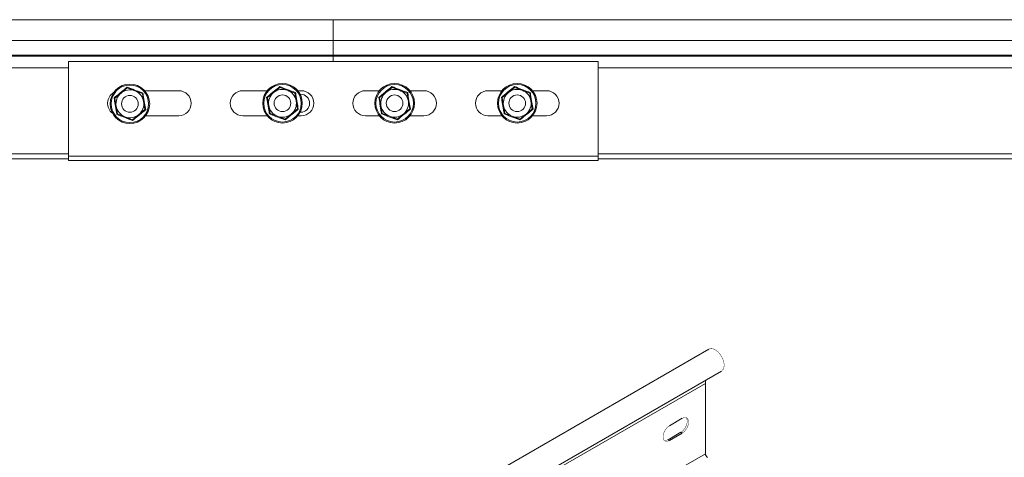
# Model space of a CAD drawing. Header units: millimetres. Extents: x 256 to 1193, y -1997 to 462.
# Tile 13 of 16: x 526 to 879, y 305 to 462. Entities that reach past the tile are written whole.
import ezdxf

# ---------------------------------------------------------------- set-up
doc = ezdxf.new("R2010")
doc.units = ezdxf.units.MM
doc.linetypes.add('K5LT32768', pattern=[0])
doc.linetypes.add('K5LT32769', pattern=[0])

msp = doc.modelspace()

# ---------------------------------------------------------------- linework, layer by layer
at = {"color": 7, "linetype": 'K5LT32768', "lineweight": 15}
for p, q in [((638.38, 461.62), (370.38, 461.62)), ((906.38, 461.62), (638.38, 461.62)), ((638.38, 454.17), (638.38, 461.62)), ((370.38, 454.17), (638.38, 454.17)), ((638.38, 448.86), (638.38, 454.17)), ((638.38, 454.17), (906.38, 454.17)), ((370.38, 448.86), (638.38, 448.86)), ((638.38, 448.49), (638.38, 448.86)), ((638.38, 448.86), (906.38, 448.86)), ((370.38, 448.49), (638.38, 448.49)), ((543.38, 412.62), (543.38, 446.62)), ((543.38, 446.62), (733.38, 446.62)), ((638.38, 446.62), (638.38, 448.49)), ((638.38, 448.49), (906.38, 448.49)), ((733.38, 412.62), (733.38, 446.62)), ((562.21, 435.29), (559.98, 433.46)), ((564.45, 437.12), (562.21, 435.29)), ((564.45, 437.12), (564.4, 437.41)), ((564.45, 437.12), (567.15, 436.1)), ((567.15, 436.1), (569.85, 435.08)), ((569.85, 435.08), (570.07, 435.26)), ((569.85, 435.08), (570.31, 432.23)), ((582.88, 436.12), (570.7, 436.12)), ((614.63, 436.12), (605.88, 436.12)), ((616.96, 435.49), (614.73, 433.66)), ((619.2, 437.32), (616.96, 435.49)), ((619.2, 437.32), (619.15, 437.61)), ((619.2, 437.32), (621.9, 436.3)), ((621.9, 436.3), (624.6, 435.28)), ((624.6, 435.28), (624.82, 435.46)), ((624.6, 435.28), (625.06, 432.43)), ((626.88, 436.12), (625.62, 436.12)), ((626.44, 434.87), (626.63, 434.87)), ((654.88, 436.12), (649.88, 436.12)), ((657.21, 435.49), (654.98, 433.66)), ((659.45, 437.32), (657.21, 435.49)), ((659.45, 437.32), (659.4, 437.61)), ((659.45, 437.32), (662.15, 436.3)), ((662.15, 436.3), (664.85, 435.28)), ((664.85, 435.28), (665.07, 435.46)), ((664.85, 435.28), (665.31, 432.43)), ((670.88, 436.12), (665.87, 436.12)), ((698.88, 436.12), (693.88, 436.12)), ((701.21, 435.49), (698.98, 433.66)), ((703.45, 437.32), (701.21, 435.49)), ((703.45, 437.32), (703.4, 437.61)), ((703.45, 437.32), (706.15, 436.3)), ((706.15, 436.3), (708.85, 435.28)), ((708.85, 435.28), (709.07, 435.46)), ((708.85, 435.28), (709.31, 432.43)), ((714.88, 436.12), (709.87, 436.12)), ((559.98, 433.46), (559.7, 433.57)), ((560.44, 430.61), (559.98, 433.46)), ((570.31, 432.23), (570.78, 429.38)), ((614.73, 433.66), (614.45, 433.77)), ((615.19, 430.81), (614.73, 433.66)), ((625.06, 432.43), (625.53, 429.58)), ((654.98, 433.66), (654.7, 433.77)), ((655.44, 430.81), (654.98, 433.66)), ((665.31, 432.43), (665.78, 429.58)), ((698.98, 433.66), (698.7, 433.77)), ((699.44, 430.81), (698.98, 433.66)), ((709.31, 432.43), (709.78, 429.58)), ((560.91, 427.77), (560.44, 430.61)), ((560.68, 427.58), (560.91, 427.77)), ((563.61, 426.74), (560.91, 427.77)), ((568.54, 427.55), (566.31, 425.72)), ((570.78, 429.38), (568.54, 427.55)), ((571.05, 429.28), (570.78, 429.38)), ((615.66, 427.97), (615.19, 430.81)), ((615.43, 427.78), (615.66, 427.97)), ((618.36, 426.94), (615.66, 427.97)), ((623.29, 427.75), (621.06, 425.92)), ((625.53, 429.58), (623.29, 427.75)), ((625.8, 429.48), (625.53, 429.58)), ((626.63, 428.37), (626.44, 428.37)), ((655.91, 427.97), (655.44, 430.81)), ((655.68, 427.78), (655.91, 427.97)), ((658.61, 426.94), (655.91, 427.97)), ((663.54, 427.75), (661.31, 425.92)), ((665.78, 429.58), (663.54, 427.75)), ((666.05, 429.48), (665.78, 429.58)), ((699.91, 427.97), (699.44, 430.81)), ((699.68, 427.78), (699.91, 427.97)), ((702.61, 426.94), (699.91, 427.97)), ((707.54, 427.75), (705.31, 425.92)), ((709.78, 429.58), (707.54, 427.75)), ((710.05, 429.48), (709.78, 429.58)), ((566.31, 425.72), (563.61, 426.74)), ((566.36, 425.43), (566.31, 425.72)), ((571.03, 427.12), (582.88, 427.12)), ((605.88, 427.12), (614.63, 427.12)), ((621.06, 425.92), (618.36, 426.94)), ((621.11, 425.63), (621.06, 425.92)), ((625.62, 427.12), (626.88, 427.12)), ((649.88, 427.12), (654.88, 427.12)), ((661.31, 425.92), (658.61, 426.94)), ((661.36, 425.63), (661.31, 425.92)), ((665.87, 427.12), (670.88, 427.12)), ((693.88, 427.12), (698.88, 427.12)), ((705.31, 425.92), (702.61, 426.94)), ((705.36, 425.63), (705.31, 425.92)), ((709.87, 427.12), (714.88, 427.12)), ((370.38, 411.62), (543.38, 411.62)), ((543.38, 412.62), (733.38, 412.62)), ((543.38, 411.07), (543.38, 412.62)), ((543.38, 411.07), (733.38, 411.07)), ((733.38, 411.07), (733.38, 412.62)), ((733.38, 411.62), (906.38, 411.62)), ((773.15, 343.37), (583.64, 233.98)), ((588.19, 226.09), (777.7, 335.49)), ((582.4, 221.69), (771.9, 331.09)), ((771.9, 331.09), (771.9, 305.82)), ((763.59, 318.54), (759, 315.89)), ((758.5, 310.87), (763.1, 313.52)), ((759, 310.58), (763.59, 313.23)), ((763.1, 313.52), (763.59, 313.23)), ((758.5, 310.87), (759, 310.58)), ((582.4, 196.42), (771.9, 305.82))]:
    msp.add_line(p, q, dxfattribs=at)
at = {"color": 8, "linetype": 'K5LT32769', "lineweight": 15, "true_color": 0x808080}
for p, q in [((370.38, 444.36), (543.38, 444.36)), ((733.38, 444.36), (906.38, 444.36)), ((370.38, 413.42), (543.38, 413.42)), ((733.38, 413.42), (906.38, 413.42))]:
    msp.add_line(p, q, dxfattribs=at)
at = {"color": 7, "linetype": 'K5LT32768', "const_width": 0.15}
for points in [[(777.7, 335.49), (777.8, 335.56), (778.32, 336.14), (778.59, 336.99), (778.62, 338.03), (778.38, 339.19), (777.9, 340.37), (777.22, 341.47), (776.4, 342.41), (775.49, 343.11), (774.58, 343.5), (773.74, 343.57), (773.15, 343.37)], [(763.1, 313.52), (763.89, 314.13), (764.58, 314.99), (765.09, 315.99), (765.36, 317.02), (765.36, 317.94), (765.09, 318.65), (764.95, 318.81)], [(763.59, 313.23), (764.38, 313.85), (765.07, 314.71), (765.58, 315.71), (765.86, 316.73), (765.86, 317.65), (765.58, 318.36), (765.07, 318.77), (764.38, 318.83), (763.59, 318.54)], [(759, 315.89), (758.21, 315.27), (757.52, 314.41), (757.01, 313.41), (756.74, 312.39), (756.74, 311.47), (757.01, 310.76), (757.52, 310.35), (758.21, 310.29), (759, 310.58)], [(757.15, 310.59), (757.72, 310.57), (758.5, 310.87)]]:
    msp.add_lwpolyline(points, dxfattribs=at)
at = {"color": 7, "linetype": 'K5LT32768', "lineweight": 15}
for centre, radius in [((565.38, 431.42), 7.1), ((565.38, 431.42), 6.73), ((620.13, 431.62), 7.1), ((620.13, 431.62), 6.73), ((660.38, 431.62), 7.1), ((660.38, 431.62), 6.73), ((704.38, 431.62), 7.1), ((704.38, 431.62), 6.73), ((620.13, 431.62), 3), ((660.38, 431.62), 3), ((704.38, 431.62), 3), ((565.38, 431.42), 3)]:
    msp.add_circle(centre, radius, dxfattribs=at)
for centre, radius, start, end in [((561.88, 431.62), 4.5, 121.2275, 232.2315), ((565.38, 431.42), 5, 129.2834, 189.2834), ((565.38, 431.42), 5, 69.2834, 129.2834), ((565.38, 431.42), 5, 9.2834, 69.2834), ((582.88, 431.62), 4.5, 270, 90), ((605.88, 431.62), 4.5, 90, 270), ((620.13, 431.62), 5, 129.2834, 189.2834), ((620.13, 431.62), 5, 69.2834, 129.2834), ((620.13, 431.62), 5, 9.2834, 69.2834), ((626.63, 431.62), 3.25, 270, 90), ((626.88, 431.62), 4.5, 270, 90), ((649.88, 431.62), 4.5, 90, 270), ((660.38, 431.62), 5, 129.2834, 189.2834), ((660.38, 431.62), 5, 69.2834, 129.2834), ((660.38, 431.62), 5, 9.2834, 69.2834), ((670.88, 431.62), 4.5, 270, 90), ((693.88, 431.62), 4.5, 90, 270), ((704.38, 431.62), 5, 129.2834, 189.2834), ((704.38, 431.62), 5, 69.2834, 129.2834), ((704.38, 431.62), 5, 9.2834, 69.2834), ((714.88, 431.62), 4.5, 270, 90), ((565.38, 431.42), 5, 309.2834, 9.2834), ((620.13, 431.62), 5, 309.2834, 9.2834), ((660.38, 431.62), 5, 309.2834, 9.2834), ((704.38, 431.62), 5, 309.2834, 9.2834), ((565.38, 431.42), 5, 189.2834, 249.2834), ((565.38, 431.42), 5, 249.2834, 309.2834), ((620.13, 431.62), 5, 189.2834, 249.2834), ((620.13, 431.62), 5, 249.2834, 309.2834), ((660.38, 431.62), 5, 189.2834, 249.2834), ((660.38, 431.62), 5, 249.2834, 309.2834), ((704.38, 431.62), 5, 189.2834, 249.2834), ((704.38, 431.62), 5, 249.2834, 309.2834), ((775.76, 331.14), 3.86, 163.486, 180.8574), ((773.59, 305.9), 1.69, 182.6061, 237.394)]:
    msp.add_arc(centre, radius, start, end, dxfattribs=at)
for points, knots in [([(559.7, 433.57), (559.89, 433.71), (560.81, 434.46), (562.4, 435.75), (563.77, 436.88), (564.4, 437.41)], [0, 0, 0, 0, 0.118083, 0.592259, 1, 1, 1, 1]), ([(564.4, 437.41), (564.62, 437.32), (565.72, 436.89), (567.64, 436.16), (569.3, 435.55), (570.07, 435.26)], [0, 0, 0, 0, 0.118084, 0.592259, 1, 1, 1, 1]), ([(570.07, 435.26), (570.11, 435.03), (570.29, 433.86), (570.61, 431.83), (570.91, 430.08), (571.05, 429.28)], [0, 0, 0, 0, 0.118083, 0.592259, 1, 1, 1, 1]), ([(614.45, 433.77), (614.64, 433.91), (615.56, 434.66), (617.15, 435.95), (618.52, 437.08), (619.15, 437.61)], [0, 0, 0, 0, 0.118083, 0.592258, 1, 1, 1, 1]), ([(619.15, 437.61), (619.37, 437.52), (620.47, 437.09), (622.39, 436.36), (624.05, 435.75), (624.82, 435.46)], [0, 0, 0, 0, 0.118083, 0.592259, 1, 1, 1, 1]), ([(624.82, 435.46), (624.86, 435.23), (625.04, 434.06), (625.36, 432.03), (625.66, 430.28), (625.8, 429.48)], [0, 0, 0, 0, 0.118083, 0.592258, 1, 1, 1, 1]), ([(654.7, 433.77), (654.89, 433.91), (655.81, 434.66), (657.4, 435.95), (658.77, 437.08), (659.4, 437.61)], [0, 0, 0, 0, 0.118083, 0.592259, 1, 1, 1, 1]), ([(659.4, 437.61), (659.62, 437.52), (660.72, 437.09), (662.64, 436.36), (664.3, 435.75), (665.07, 435.46)], [0, 0, 0, 0, 0.118083, 0.592258, 1, 1, 1, 1]), ([(665.07, 435.46), (665.11, 435.23), (665.29, 434.06), (665.61, 432.03), (665.91, 430.28), (666.05, 429.48)], [0, 0, 0, 0, 0.118083, 0.592259, 1, 1, 1, 1]), ([(698.7, 433.77), (698.89, 433.91), (699.81, 434.66), (701.4, 435.95), (702.77, 437.08), (703.4, 437.61)], [0, 0, 0, 0, 0.118083, 0.592259, 1, 1, 1, 1]), ([(703.4, 437.61), (703.62, 437.52), (704.72, 437.09), (706.64, 436.36), (708.3, 435.75), (709.07, 435.46)], [0, 0, 0, 0, 0.118083, 0.592258, 1, 1, 1, 1]), ([(709.07, 435.46), (709.11, 435.23), (709.29, 434.06), (709.61, 432.03), (709.91, 430.28), (710.05, 429.48)], [0, 0, 0, 0, 0.118083, 0.592259, 1, 1, 1, 1]), ([(560.68, 427.58), (560.65, 427.81), (560.46, 428.99), (560.14, 431.01), (559.84, 432.76), (559.7, 433.57)], [0, 0, 0, 0, 0.118083, 0.592259, 1, 1, 1, 1]), ([(615.43, 427.78), (615.4, 428.01), (615.21, 429.19), (614.89, 431.21), (614.59, 432.96), (614.45, 433.77)], [0, 0, 0, 0, 0.118083, 0.592258, 1, 1, 1, 1]), ([(655.68, 427.78), (655.65, 428.01), (655.46, 429.19), (655.14, 431.21), (654.84, 432.96), (654.7, 433.77)], [0, 0, 0, 0, 0.118083, 0.592259, 1, 1, 1, 1]), ([(699.68, 427.78), (699.65, 428.01), (699.46, 429.19), (699.14, 431.21), (698.84, 432.96), (698.7, 433.77)], [0, 0, 0, 0, 0.118083, 0.592259, 1, 1, 1, 1]), ([(566.36, 425.43), (566.13, 425.52), (565.03, 425.95), (563.12, 426.68), (561.45, 427.3), (560.68, 427.58)], [0, 0, 0, 0, 0.118083, 0.592258, 1, 1, 1, 1]), ([(571.05, 429.28), (570.87, 429.13), (569.94, 428.38), (568.35, 427.1), (566.99, 425.96), (566.36, 425.43)], [0, 0, 0, 0, 0.118083, 0.592258, 1, 1, 1, 1]), ([(621.11, 425.63), (620.88, 425.72), (619.78, 426.15), (617.87, 426.88), (616.2, 427.5), (615.43, 427.78)], [0, 0, 0, 0, 0.118083, 0.592258, 1, 1, 1, 1]), ([(625.8, 429.48), (625.62, 429.33), (624.69, 428.58), (623.1, 427.3), (621.74, 426.16), (621.11, 425.63)], [0, 0, 0, 0, 0.118083, 0.592259, 1, 1, 1, 1]), ([(661.36, 425.63), (661.13, 425.72), (660.03, 426.15), (658.12, 426.88), (656.45, 427.5), (655.68, 427.78)], [0, 0, 0, 0, 0.118083, 0.592258, 1, 1, 1, 1]), ([(666.05, 429.48), (665.87, 429.33), (664.94, 428.58), (663.35, 427.3), (661.99, 426.16), (661.36, 425.63)], [0, 0, 0, 0, 0.118083, 0.592259, 1, 1, 1, 1]), ([(705.36, 425.63), (705.13, 425.72), (704.03, 426.15), (702.12, 426.88), (700.45, 427.5), (699.68, 427.78)], [0, 0, 0, 0, 0.118083, 0.592258, 1, 1, 1, 1]), ([(710.05, 429.48), (709.87, 429.33), (708.94, 428.58), (707.35, 427.3), (705.99, 426.16), (705.36, 425.63)], [0, 0, 0, 0, 0.118083, 0.592258, 1, 1, 1, 1])]:
    msp.add_open_spline(points, degree=3, knots=knots, dxfattribs=at)

doc.saveas('drawing.dxf')
